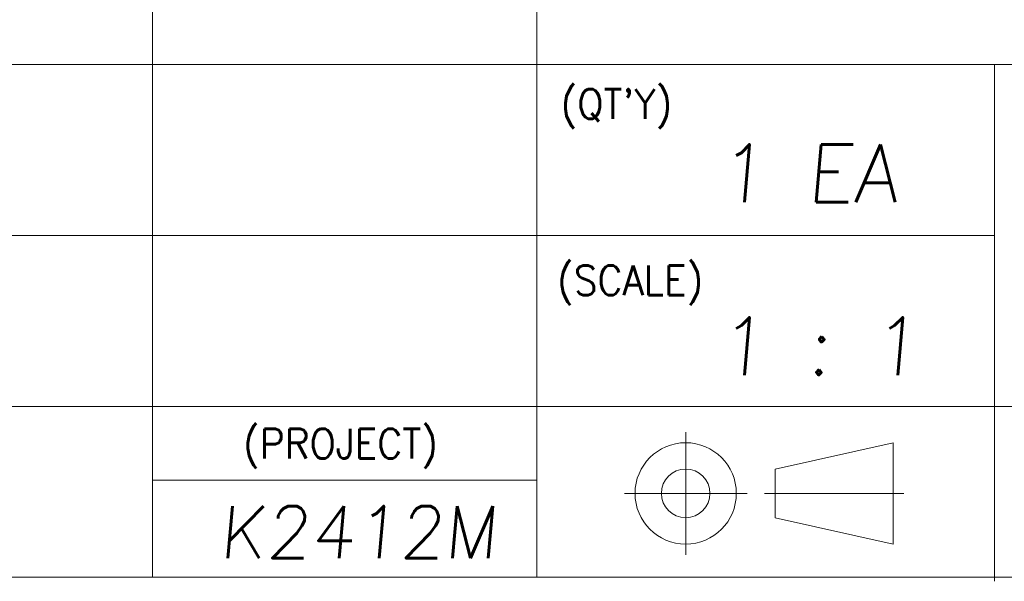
# Model space of a CAD drawing. Header units: millimetres. Extents: x 4497 to 11741, y 5958 to 12619.
# Tile 70 of 256: x 5412 to 5449, y 6984 to 7006. Entities that reach past the tile are written whole.
import ezdxf
from ezdxf.enums import TextEntityAlignment as Align

# ---------------------------------------------------------------- set-up
doc = ezdxf.new("R2010")
doc.units = ezdxf.units.MM
doc.header["$LTSCALE"] = 0.8
doc.layers.get('0').update_dxf_attribs({"linetype": 'CONTINUOUS', "lineweight": 0})
doc.layers.add('2', color=3, linetype='CONTINUOUS', lineweight=0)
doc.styles.get("Standard").update_dxf_attribs({"font": 'romans.shx', "width": 0.8, "oblique": 5, "bigfont": 'whgtxt.shx'})

msp = doc.modelspace()

# ---------------------------------------------------------------- linework, layer by layer
at = {"color": 7, "linetype": 'Continuous'}
for p, q in [((5416.646, 6984.393), (5416.646, 7013.92)), ((5431.41, 6984.393), (5431.41, 7013.92)), ((5387.119, 7004.078), (5462.578, 7004.078)), ((5448.988, 6984.237), (5448.988, 7004.078)), ((5387.119, 6997.516), (5448.988, 6997.516)), ((5387.119, 6990.955), (5462.578, 6990.955)), ((5437.126, 6985.257), (5437.126, 6989.968)), ((5440.559, 6988.546), (5445.097, 6989.558)), ((5445.097, 6985.667), (5445.097, 6989.558)), ((5445.097, 6985.667), (5445.097, 6989.558)), ((5440.559, 6986.679), (5440.559, 6988.546)), ((5416.646, 6988.116), (5431.41, 6988.116)), ((5434.77, 6987.613), (5439.481, 6987.613)), ((5440.149, 6987.613), (5445.507, 6987.613)), ((5440.559, 6986.679), (5445.097, 6985.667)), ((5387.119, 6984.393), (5462.578, 6984.393))]:
    msp.add_line(p, q, dxfattribs=at)
for radius in [1.945, 0.933]:
    msp.add_circle((5437.126, 6987.613), radius, dxfattribs=at)

# ---------------------------------------------------------------- texts
at = {"color": 7, "linetype": 'Continuous', "width": 0.933333}
for s, p in [("(QT'Y)", (5432.326, 7003.139)), ('(SCALE)', (5432.19, 6996.367)), ('(PROJECT)', (5420.128, 6990.095))]:
    msp.add_text(s, height=1.1408, dxfattribs=at).set_placement(p, align=Align.TOP_LEFT)
at = {"layer": '2', "oblique": 5}
for s, p in [('1 EA', (5438.338, 6998.796)), ('1 : 1', (5438.338, 6992.155))]:
    msp.add_text(s, height=2.2157, dxfattribs=at).set_placement(p)
at = {"layer": '2', "linetype": 'Continuous', "oblique": 5}
msp.add_text('K2412M', height=1.9941, dxfattribs=at).set_placement((5419.201, 6985.131))

doc.saveas('drawing.dxf')
